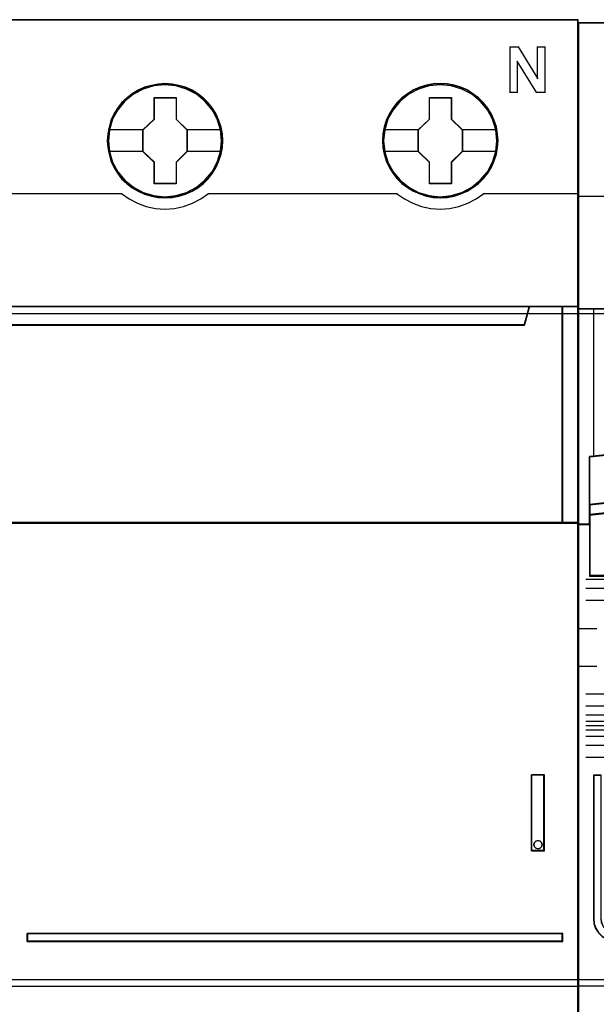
# Model space of a CAD drawing. Header units: millimetres. Extents: x 203 to 3426, y 719 to 2381.
# Tile 129 of 185: x 3373.12 to 3377.03, y 2259.48 to 2266.15. Entities that reach past the tile are written whole.
import ezdxf

# ---------------------------------------------------------------- set-up
doc = ezdxf.new("R2010")
doc.units = ezdxf.units.MM
doc.layers.add('45', color=7, linetype='Continuous')
doc.layers.add('E_Legrand_obudowy', color=7, linetype='Continuous')

# ---------------------------------------------------------------- blocks, each defined once
blk = doc.blocks.new('XL3 160 wnękowa 6x24M')
at = {"layer": 'E_Legrand_obudowy'}
blk.add_lwpolyline([(-215.641, -623.885), (215.545, -623.885), (215.545, -668.998), (-215.641, -668.998), (-215.641, -623.885)], dxfattribs=at)
blk = doc.blocks.new('P304 TX3')
at = {"layer": '45', "color": 139}
for points in [[(72.05327, 41.032708), (-0.0215, 41.032708), (-0.0215, -41.032709), (72.05327, -41.032709), (72.05327, 41.032708)], [(72.05327, 41.032708), (-0.0215, 41.032708), (-0.0215, -41.032709), (72.05327, -41.032709), (72.05327, 41.032708)], [(72.03177, 41.011153), (0, 41.011153), (0, -41.011153), (72.03177, -41.011153), (72.03177, 41.011153)], [(48.729481, 33.107466), (48.656651, 33.826716), (48.449366, 34.512769), (48.102023, 35.143496), (47.637031, 35.702297), (47.082402, 36.155978), (46.438136, 36.493472), (45.74345, 36.703714), (45.020752, 36.770106), (44.298054, 36.703714), (43.597765, 36.493472), (42.964704, 36.155978), (42.398871, 35.702297), (41.933879, 35.143496), (41.592138, 34.512769), (41.384852, 33.826716), (41.312022, 33.107466), (41.384852, 32.393749), (41.592138, 31.707696), (41.933879, 31.076969), (42.398871, 30.5237), (42.964704, 30.07002), (43.597765, 29.732526), (44.298054, 29.516751), (45.020752, 29.444826), (45.74345, 29.516751), (46.438136, 29.732526), (47.082402, 30.07002), (47.637031, 30.5237), (48.102023, 31.076969), (48.449366, 31.707696), (48.656651, 32.393749), (48.729481, 33.107466)], [(48.724106, 33.112855), (48.651272, 33.832104), (48.443974, 34.512625), (48.102212, 35.148885), (47.642794, 35.702153), (47.076926, 36.155834), (46.438223, 36.493328), (45.737892, 36.709103), (45.015149, 36.775495), (44.292407, 36.709103), (43.60328, 36.493328), (42.958975, 36.155834), (42.39871, 35.702153), (41.939292, 35.148885), (41.59753, 34.512625), (41.384629, 33.832104), (41.317397, 33.112855), (41.384629, 32.399138), (41.59753, 31.707552), (41.939292, 31.082358), (42.39871, 30.523556), (42.958975, 30.069876), (43.60328, 29.732382), (44.292407, 29.52214), (45.015149, 29.450215), (45.737892, 29.52214), (46.438223, 29.732382), (47.076926, 30.069876), (47.642794, 30.523556), (48.102212, 31.082358), (48.443974, 31.707552), (48.651272, 32.399138), (48.724106, 33.112855)], [(66.735632, 33.112855), (66.6628, 33.832104), (66.455508, 34.512625), (66.113757, 35.148885), (65.654353, 35.702153), (65.088502, 36.155834), (64.444217, 36.493328), (63.749509, 36.709103), (63.026789, 36.775495), (62.304069, 36.709103), (61.614963, 36.493328), (60.970678, 36.155834), (60.41043, 35.702153), (59.951026, 35.148885), (59.603672, 34.512625), (59.390778, 33.832104), (59.323548, 33.112855), (59.390778, 32.399138), (59.603672, 31.707552), (59.951026, 31.082358), (60.41043, 30.523556), (60.970678, 30.069876), (61.614963, 29.732382), (62.304069, 29.52214), (63.026789, 29.450215), (63.749509, 29.52214), (64.444217, 29.732382), (65.088502, 30.069876), (65.654353, 30.523556), (66.113757, 31.082358), (66.455508, 31.707552), (66.6628, 32.399138), (66.735632, 33.112855)], [(66.735632, 33.107466), (66.6628, 33.826716), (66.455508, 34.512769), (66.113757, 35.143496), (65.648751, 35.702297), (65.094105, 36.155978), (64.449819, 36.493472), (63.749509, 36.703714), (63.032391, 36.770106), (62.309671, 36.703714), (61.609361, 36.493472), (60.97628, 36.155978), (60.41043, 35.702297), (59.945424, 35.143496), (59.603672, 34.512769), (59.39638, 33.826716), (59.323548, 33.107466), (59.39638, 32.393749), (59.603672, 31.707696), (59.945424, 31.076969), (60.41043, 30.5237), (60.97628, 30.07002), (61.609361, 29.732526), (62.309671, 29.516751), (63.032391, 29.444826), (63.749509, 29.516751), (64.449819, 29.732526), (65.094105, 30.07002), (65.648751, 30.5237), (66.113757, 31.076969), (66.455508, 31.707696), (66.6628, 32.393749), (66.735632, 33.107466)], [(69.697241, -12.949472), (69.660884, -12.817744), (69.563934, -12.715954), (69.430626, -12.680029), (69.2852, -12.715954), (69.194309, -12.817744), (69.157952, -12.949472), (69.194309, -13.087188), (69.2852, -13.177003), (69.430626, -13.218916), (69.563934, -13.177003), (69.660884, -13.087188), (69.697241, -12.949472)]]:
    blk.add_lwpolyline(points, close=True, dxfattribs=at)
for points in [[(67.575919, 39.250786), (68.170749, 39.250786)], [(67.575919, 39.250786), (67.575919, 36.236607)], [(68.12775, 39.250786), (69.419534, 37.165291)], [(69.374743, 39.250786), (69.914031, 39.250786)], [(69.374743, 39.250786), (69.374743, 37.165291)], [(69.871032, 39.250786), (69.871032, 36.236607)], [(68.072208, 38.325696), (68.072208, 36.236607)], [(69.351451, 36.236607), (68.072208, 38.325696)], [(67.575919, 36.279718), (68.115208, 36.279718)], [(69.308451, 36.279718), (69.914031, 36.279718)], [(29.818544, 29.669362), (42.215017, 29.669362)], [(42.170226, 29.669362), (42.675399, 29.312978), (43.219863, 29.025571), (43.798006, 28.807142), (44.404214, 28.680683), (45.016035, 28.634698), (45.633469, 28.680683), (46.234063, 28.807142), (46.823432, 29.025571), (47.367896, 29.312978), (47.873069, 29.669362)], [(47.828278, 29.669362), (60.224751, 29.669362)], [(60.17996, 29.669362), (60.685154, 29.312978), (61.229641, 29.025571), (61.807808, 28.807142), (62.414041, 28.680683), (63.025888, 28.634698), (63.643347, 28.680683), (64.243967, 28.807142), (64.827747, 29.025571), (65.377848, 29.312978), (65.877429, 29.669362)], [(65.832637, 29.669362), (72.05327, 29.669362)], [(-0.0215, 22.261452), (72.05327, 22.261452)], [(68.878454, 22.261452), (68.511164, 21.034584)], [(71.012317, 8.08152), (71.012317, 22.261452)], [(3.475814, 21.077695), (68.555956, 21.077695)], [(72.05327, 8.126427), (17.23753, 8.126427)], [(69.012828, -13.36262), (69.012828, -8.379704)], [(69.012828, -8.379704), (69.853115, -8.379704)], [(69.810115, -13.36262), (69.810115, -8.379704)], [(69.012828, -13.319509), (69.853115, -13.319509)], [(35.994385, -19.29757), (35.994385, -18.764071)], [(35.994385, -18.764071), (71.057108, -18.764071)], [(35.994385, -19.252663), (71.057108, -19.252663)], [(71.012317, -19.29757), (71.012317, -18.764071)], [(-0.0215, -22.218342), (72.05327, -22.218342)]]:
    blk.add_lwpolyline(points, dxfattribs=at)
at = {"layer": '45', "color": 7}
for points in [[(48.802939, 33.107394), (48.780532, 33.555525), (48.707707, 34.009188), (48.550853, 34.435188), (48.371592, 34.850124), (48.136312, 35.242929), (47.856216, 35.585943), (47.531305, 35.906826), (47.167181, 36.18345), (46.791852, 36.426879), (46.366107, 36.60945), (45.93476, 36.736697), (45.481005, 36.819685), (45.02725, 36.847347), (44.573495, 36.819685), (44.130943, 36.736697), (43.68279, 36.60945), (43.268249, 36.426879), (42.881717, 36.18345), (42.523194, 35.906826), (42.187079, 35.585943), (41.923789, 35.242929), (41.677305, 34.850124), (41.481238, 34.435188), (41.363598, 34.009188), (41.273967, 33.555525), (41.240356, 33.107394), (41.273967, 32.659264), (41.363598, 32.222198), (41.481238, 31.796198), (41.677305, 31.381262), (41.923789, 30.988457), (42.187079, 30.628846), (42.523194, 30.313495), (42.881717, 30.036871), (43.268249, 29.804507), (43.68279, 29.621935), (44.130943, 29.483623), (44.573495, 29.395104), (45.02725, 29.372974), (45.481005, 29.395104), (45.93476, 29.483623), (46.366107, 29.621935), (46.791852, 29.804507), (47.167181, 30.036871), (47.531305, 30.313495), (47.856216, 30.628846), (48.136312, 30.988457), (48.371592, 31.381262), (48.550853, 31.796198), (48.707707, 32.222198), (48.780532, 32.659264), (48.802939, 33.107394)], [(48.802939, 33.107394), (48.780532, 33.555525), (48.707707, 34.009188), (48.550853, 34.435188), (48.371592, 34.850124), (48.136312, 35.242929), (47.856216, 35.585943), (47.531305, 35.906826), (47.167181, 36.18345), (46.791852, 36.426879), (46.366107, 36.60945), (45.93476, 36.736697), (45.481005, 36.819685), (45.02725, 36.847347), (44.573495, 36.819685), (44.130943, 36.736697), (43.68279, 36.60945), (43.268249, 36.426879), (42.881717, 36.18345), (42.523194, 35.906826), (42.187079, 35.585943), (41.923789, 35.242929), (41.677305, 34.850124), (41.481238, 34.435188), (41.363598, 34.009188), (41.273967, 33.555525), (41.240356, 33.107394), (41.273967, 32.659264), (41.363598, 32.222198), (41.481238, 31.796198), (41.677305, 31.381262), (41.923789, 30.988457), (42.187079, 30.628846), (42.523194, 30.313495), (42.881717, 30.036871), (43.268249, 29.804507), (43.68279, 29.621935), (44.130943, 29.483623), (44.573495, 29.395104), (45.02725, 29.372974), (45.481005, 29.395104), (45.93476, 29.483623), (46.366107, 29.621935), (46.791852, 29.804507), (47.167181, 30.036871), (47.531305, 30.313495), (47.856216, 30.628846), (48.136312, 30.988457), (48.371592, 31.381262), (48.550853, 31.796198), (48.707707, 32.222198), (48.780532, 32.659264), (48.802939, 33.107394)], [(48.781439, 33.106511), (48.759159, 33.552165), (48.686748, 34.00332), (48.530787, 34.426966), (48.352545, 34.839608), (48.118602, 35.230242), (47.840099, 35.57136), (47.517035, 35.890469), (47.154981, 36.165564), (46.781787, 36.407647), (46.358463, 36.58921), (45.929568, 36.715753), (45.478393, 36.798282), (45.027218, 36.825791), (44.576043, 36.798282), (44.136008, 36.715753), (43.690403, 36.58921), (43.278218, 36.407647), (42.893884, 36.165564), (42.5374, 35.890469), (42.203196, 35.57136), (41.941403, 35.230242), (41.696321, 34.839608), (41.501369, 34.426966), (41.384397, 34.00332), (41.295276, 33.552165), (41.261856, 33.106511), (41.295276, 32.660858), (41.384397, 32.226208), (41.501369, 31.802563), (41.696321, 31.389921), (41.941403, 30.999286), (42.203196, 30.641663), (42.5374, 30.328055), (42.893884, 30.05296), (43.278218, 29.821881), (43.690403, 29.640318), (44.136008, 29.502771), (44.576043, 29.414741), (45.027218, 29.392733), (45.478393, 29.414741), (45.929568, 29.502771), (46.358463, 29.640318), (46.781787, 29.821881), (47.154981, 30.05296), (47.517035, 30.328055), (47.840099, 30.641663), (48.118602, 30.999286), (48.352545, 31.389921), (48.530787, 31.802563), (48.686748, 32.226208), (48.759159, 32.660858), (48.781439, 33.106511)], [(66.812674, 33.112783), (66.784664, 33.560913), (66.717441, 34.014576), (66.560587, 34.440577), (66.381326, 34.855513), (66.146046, 35.248318), (65.86595, 35.591332), (65.535437, 35.912215), (65.171313, 36.188839), (64.801587, 36.432268), (64.370239, 36.614839), (63.944494, 36.742086), (63.485137, 36.825073), (63.031382, 36.852736), (62.577627, 36.825073), (62.135076, 36.742086), (61.686923, 36.614839), (61.277983, 36.432268), (60.885849, 36.188839), (60.527326, 35.912215), (60.196814, 35.591332), (59.933524, 35.248318), (59.687039, 34.855513), (59.490972, 34.440577), (59.36773, 34.014576), (59.2781, 33.560913), (59.25009, 33.112783), (59.2781, 32.664653), (59.36773, 32.227587), (59.490972, 31.801587), (59.687039, 31.386651), (59.933524, 30.993845), (60.196814, 30.634235), (60.527326, 30.318884), (60.885849, 30.04226), (61.277983, 29.809896), (61.686923, 29.627324), (62.135076, 29.489012), (62.577627, 29.400493), (63.031382, 29.378363), (63.485137, 29.400493), (63.944494, 29.489012), (64.370239, 29.627324), (64.801587, 29.809896), (65.171313, 30.04226), (65.535437, 30.318884), (65.86595, 30.634235), (66.146046, 30.993845), (66.381326, 31.386651), (66.560587, 31.801587), (66.717441, 32.227587), (66.784664, 32.664653), (66.812674, 33.112783)], [(66.812674, 33.112783), (66.784664, 33.560913), (66.717441, 34.014576), (66.560587, 34.440577), (66.381326, 34.855513), (66.146046, 35.248318), (65.86595, 35.591332), (65.535437, 35.912215), (65.171313, 36.188839), (64.801587, 36.432268), (64.370239, 36.614839), (63.944494, 36.742086), (63.485137, 36.825073), (63.031382, 36.852736), (62.577627, 36.825073), (62.135076, 36.742086), (61.686923, 36.614839), (61.277983, 36.432268), (60.885849, 36.188839), (60.527326, 35.912215), (60.196814, 35.591332), (59.933524, 35.248318), (59.687039, 34.855513), (59.490972, 34.440577), (59.36773, 34.014576), (59.2781, 33.560913), (59.25009, 33.112783), (59.2781, 32.664653), (59.36773, 32.227587), (59.490972, 31.801587), (59.687039, 31.386651), (59.933524, 30.993845), (60.196814, 30.634235), (60.527326, 30.318884), (60.885849, 30.04226), (61.277983, 29.809896), (61.686923, 29.627324), (62.135076, 29.489012), (62.577627, 29.400493), (63.031382, 29.378363), (63.485137, 29.400493), (63.944494, 29.489012), (64.370239, 29.627324), (64.801587, 29.809896), (65.171313, 30.04226), (65.535437, 30.318884), (65.86595, 30.634235), (66.146046, 30.993845), (66.381326, 31.386651), (66.560587, 31.801587), (66.717441, 32.227587), (66.784664, 32.664653), (66.812674, 33.112783)], [(66.791174, 33.112799), (66.763323, 33.558345), (66.696483, 34.009391), (66.540521, 34.432934), (66.362279, 34.845477), (66.128336, 35.236017), (65.849833, 35.577052), (65.5212, 35.896084), (65.159145, 36.171113), (64.791521, 36.413137), (64.362627, 36.594656), (63.939302, 36.721169), (63.482557, 36.803677), (63.031382, 36.83118), (62.580207, 36.803677), (62.140172, 36.721169), (61.694567, 36.594656), (61.287952, 36.413137), (60.898048, 36.171113), (60.541564, 35.896084), (60.212931, 35.577052), (59.951138, 35.236017), (59.706055, 34.845477), (59.511103, 34.432934), (59.388561, 34.009391), (59.29944, 33.558345), (59.27159, 33.112799), (59.29944, 32.667253), (59.388561, 32.232709), (59.511103, 31.809165), (59.706055, 31.396623), (59.951138, 31.006083), (60.212931, 30.648546), (60.541564, 30.335014), (60.898048, 30.059986), (61.287952, 29.828962), (61.694567, 29.647444), (62.140172, 29.50993), (62.580207, 29.421921), (63.031382, 29.399918), (63.482557, 29.421921), (63.939302, 29.50993), (64.362627, 29.647444), (64.791521, 29.828962), (65.159145, 30.059986), (65.5212, 30.335014), (65.849833, 30.648546), (66.128336, 31.006083), (66.362279, 31.396623), (66.540521, 31.809165), (66.696483, 32.232709), (66.763323, 32.667253), (66.791174, 33.112799)], [(44.313607, 35.945608), (45.755611, 35.945608), (45.755611, 34.526421), (46.473786, 33.827915), (46.473786, 32.403184), (45.755611, 31.688047), (45.755611, 30.285491), (44.313607, 30.285491), (44.313607, 31.688047), (43.578468, 32.403184), (43.578468, 33.827915), (44.313607, 34.526421), (44.313607, 35.945608)], [(44.313607, 35.945608), (45.755611, 35.945608), (45.755611, 35.945608), (45.755611, 34.526421), (45.755611, 34.526421), (46.473786, 33.827915), (46.473786, 33.827915), (46.473786, 32.403184), (46.473786, 32.403184), (45.755611, 31.688047), (45.755611, 31.688047), (45.755611, 30.285491), (45.755611, 30.285491), (44.313607, 30.285491), (44.313607, 30.285491), (44.313607, 31.688047), (44.313607, 31.688047), (43.578468, 32.403184), (43.578468, 32.403184), (43.578468, 33.827915), (43.578468, 33.827915), (44.313607, 34.526421), (44.313607, 34.526421), (44.313607, 35.945608), (44.313607, 35.945608)], [(44.324644, 35.924053), (45.746124, 35.924053), (45.746124, 34.515675), (46.454077, 33.822489), (46.454077, 32.40861), (45.746124, 31.698919), (45.746124, 30.307046), (44.324644, 30.307046), (44.324644, 31.698919), (43.599968, 32.40861), (43.599968, 33.822489), (44.324644, 34.515675), (44.324644, 35.924053)], [(62.32408, 35.950997), (63.761318, 35.950997), (63.761318, 34.53181), (64.479936, 33.833304), (64.479936, 32.408573), (63.761318, 31.693435), (63.761318, 30.290879), (62.32408, 30.290879), (62.32408, 31.693435), (61.582827, 32.408573), (61.582827, 33.833304), (62.32408, 34.53181), (62.32408, 35.950997)], [(62.32408, 35.950997), (63.761318, 35.950997), (63.761318, 35.950997), (63.761318, 34.53181), (63.761318, 34.53181), (64.479936, 33.833304), (64.479936, 33.833304), (64.479936, 32.408573), (64.479936, 32.408573), (63.761318, 31.693435), (63.761318, 31.693435), (63.761318, 30.290879), (63.761318, 30.290879), (62.32408, 30.290879), (62.32408, 30.290879), (62.32408, 31.693435), (62.32408, 31.693435), (61.582827, 32.408573), (61.582827, 32.408573), (61.582827, 33.833304), (61.582827, 33.833304), (62.32408, 34.53181), (62.32408, 34.53181), (62.32408, 35.950997), (62.32408, 35.950997)], [(62.334578, 35.929441), (63.750484, 35.929441), (63.750484, 34.521064), (64.458436, 33.827878), (64.458436, 32.413999), (63.750484, 31.704308), (63.750484, 30.312435), (62.334578, 30.312435), (62.334578, 31.704308), (61.604327, 32.413999), (61.604327, 33.827878), (62.334578, 34.521064), (62.334578, 35.929441)], [(68.555008, 21.075193), (3.478097, 21.075193), (3.154886, 22.261452), (-0.0215, 22.261452), (-0.0215, 8.08152), (0.725229, 8.08152), (0.725229, 8.710513), (0.725229, 9.383646), (0.725229, 12.528611), (3.082442, 12.765863), (5.439655, 12.931388), (7.802441, 13.01415), (10.170799, 13.01415), (12.533585, 12.931388), (14.890798, 12.765863), (17.248011, 12.528611), (17.248011, 9.383646), (17.248011, 8.710513), (17.248011, 8.08152), (17.99474, 8.08152), (71.057108, 8.08152), (71.057108, 22.261452), (68.878219, 22.261452), (68.555008, 21.075193)], [(3.476536, 21.034584), (68.555234, 21.034584), (68.878454, 22.261452), (3.153316, 22.261452), (3.476536, 21.034584)], [(71.012317, 22.261452), (71.012317, 8.08152), (72.05327, 8.08152), (72.05327, 22.261452), (71.012317, 22.261452)], [(69.012828, -13.36262), (69.853115, -13.36262), (69.853115, -8.379704), (69.012828, -8.379704), (69.012828, -13.36262)], [(69.194309, -12.817744), (69.2852, -12.715954), (69.430626, -12.680029), (69.563934, -12.715954), (69.660884, -12.817744), (69.697241, -12.949472), (69.660884, -13.087188), (69.563934, -13.177003), (69.430626, -13.218916), (69.2852, -13.177003), (69.194309, -13.087188), (69.157952, -12.949472), (69.194309, -12.817744)], [(35.994385, -18.764071), (35.994385, -19.29757), (71.057108, -19.29757), (71.057108, -18.764071), (35.994385, -18.764071)]]:
    blk.add_lwpolyline(points, close=True, dxfattribs=at)
for points in [[(41.312022, 33.843946), (43.62326, 33.843946)], [(46.430786, 33.843946), (48.729481, 33.843946)], [(59.323548, 33.849335), (61.627619, 33.849335)], [(64.435145, 33.849335), (66.741007, 33.849335)], [(41.312022, 32.430264), (43.62326, 32.430264)], [(46.430786, 32.430264), (48.729481, 32.430264)], [(59.323548, 32.435653), (61.627619, 32.435653)], [(64.435145, 32.435653), (66.741007, 32.435653)]]:
    blk.add_lwpolyline(points, dxfattribs=at)
at = {"layer": '45', "color": 140}
for points in [[(68.555008, 21.075193), (3.478097, 21.075193), (3.154886, 22.261452), (-0.0215, 22.261452), (-0.0215, 8.08152), (0.725229, 8.08152), (0.725229, 8.710513), (0.725229, 9.383646), (0.725229, 12.528611), (3.082442, 12.765863), (5.439655, 12.931388), (7.802441, 13.01415), (10.170799, 13.01415), (12.533585, 12.931388), (14.890798, 12.765863), (17.248011, 12.528611), (17.248011, 9.383646), (17.248011, 8.710513), (17.248011, 8.08152), (17.99474, 8.08152), (71.057108, 8.08152), (71.057108, 22.261452), (68.878219, 22.261452), (68.555008, 21.075193)], [(68.535021, 21.057244), (3.49748, 21.057244), (3.174464, 22.239897), (0, 22.239897), (0, 8.103075), (0.746277, 8.103075), (0.746277, 8.730156), (0.746277, 9.401242), (0.746277, 12.536646), (3.102064, 12.773177), (5.457851, 12.938198), (7.819208, 13.020709), (10.186133, 13.020709), (12.547489, 12.938198), (14.903276, 12.773177), (17.259063, 12.536646), (17.259063, 9.401242), (17.259063, 8.730156), (17.259063, 8.103075), (18.005341, 8.103075), (71.035609, 8.103075), (71.035609, 22.239897), (68.858037, 22.239897), (68.535021, 21.057244)], [(3.497824, 21.05614), (68.533945, 21.05614), (68.856954, 22.239897), (3.174816, 22.239897), (3.497824, 21.05614)], [(71.012317, 22.261452), (71.012317, 8.08152), (72.05327, 8.08152), (72.05327, 22.261452), (71.012317, 22.261452)]]:
    blk.add_lwpolyline(points, close=True, dxfattribs=at)
at = {"layer": '45', "color": 59}
for points in [[(3.476536, 21.034584), (68.555234, 21.034584), (68.878454, 22.261452), (3.153316, 22.261452), (3.476536, 21.034584)], [(71.033817, 22.239897), (71.033817, 8.103075), (72.03177, 8.103075), (72.03177, 22.239897), (71.033817, 22.239897)], [(69.012828, -13.36262), (69.853115, -13.36262), (69.853115, -8.379704), (69.012828, -8.379704), (69.012828, -13.36262)], [(69.194309, -12.817744), (69.2852, -12.715954), (69.430626, -12.680029), (69.563934, -12.715954), (69.660884, -12.817744), (69.697241, -12.949472), (69.660884, -13.087188), (69.563934, -13.177003), (69.430626, -13.218916), (69.2852, -13.177003), (69.194309, -13.087188), (69.157952, -12.949472), (69.194309, -12.817744)]]:
    blk.add_lwpolyline(points, close=True, dxfattribs=at)
at = {"layer": '45', "color": 1}
for points in [[(35.994385, -18.764071), (35.994385, -19.29757), (71.057108, -19.29757), (71.057108, -18.764071), (35.994385, -18.764071)], [(36.015885, -18.78383), (36.015885, -19.276015), (71.035609, -19.276015), (71.035609, -18.78383), (36.015885, -18.78383)]]:
    blk.add_lwpolyline(points, close=True, dxfattribs=at)
blk = doc.blocks.new('S301 TX3')
at = {"layer": '45', "color": 7}
for points in [[(17.986, 40.875), (0, 40.875), (0, -40.875), (17.986, -40.875), (17.986, 40.875)], [(12.532, 9.752), (14.887, 9.591), (17.241, 9.348), (17.241, 12.508), (14.887, 12.741), (12.532, 12.907), (10.172, 12.995), (7.812, 12.995), (5.452, 12.907), (3.087, 12.741), (0.744, 12.508), (0.744, 9.348), (3.087, 9.591), (5.452, 9.752), (7.812, 9.835), (10.172, 9.835), (12.532, 9.752)], [(14.887, 9.618), (12.532, 9.782), (10.172, 9.867), (7.812, 9.867), (5.452, 9.782), (3.087, 9.618), (0.744, 9.368), (0.744, 8.678), (3.087, 8.927), (5.452, 9.091), (7.812, 9.176), (10.172, 9.176), (12.532, 9.091), (14.887, 8.927), (17.241, 8.678), (17.241, 9.368), (14.887, 9.618)], [(12.532, 9.116), (10.172, 9.199), (7.812, 9.199), (5.452, 9.116), (3.087, 8.956), (0.744, 8.712), (0.744, 8.077), (0.744, 4.686), (4.495, 4.686), (13.49, 4.686), (17.241, 4.686), (17.241, 8.077), (17.241, 8.712), (14.887, 8.956), (12.532, 9.116)], [(2.926, -19.218), (2.926, -18.729), (2.524, -18.729), (2.252, -18.69), (2.014, -18.586), (1.804, -18.437), (1.64, -18.234), (1.532, -17.992), (1.504, -17.728), (1.504, -8.349), (1, -8.349), (1, -17.728), (1.034, -18.063), (1.141, -18.382), (1.323, -18.663), (1.572, -18.894), (1.861, -19.069), (2.178, -19.179), (2.524, -19.218), (2.926, -19.218)]]:
    blk.add_lwpolyline(points, close=True, dxfattribs=at)
at = {"layer": '45', "color": 139}
for points in [[(17.986, 40.875), (0, 40.875), (0, -40.875), (17.986, -40.875), (17.986, 40.875)], [(12.525, 9.098), (10.17, 9.181), (7.815, 9.181), (5.46, 9.098), (3.1, 8.94), (0.761, 8.698), (0.761, 8.068), (0.761, 4.703), (4.505, 4.703), (13.48, 4.703), (17.223, 4.703), (17.223, 8.068), (17.223, 8.698), (14.874, 8.94), (12.525, 9.098)]]:
    blk.add_lwpolyline(points, close=True, dxfattribs=at)
at = {"layer": '45', "color": 59}
for points in [[(17.967, 40.857), (0.018, 40.857), (0.018, -40.855), (17.967, -40.855), (17.967, 40.857)], [(12.532, 9.752), (14.887, 9.591), (17.241, 9.348), (17.241, 12.508), (14.887, 12.741), (12.532, 12.907), (10.172, 12.995), (7.812, 12.995), (5.452, 12.907), (3.087, 12.741), (0.744, 12.508), (0.744, 9.348), (3.087, 9.591), (5.452, 9.752), (7.812, 9.835), (10.172, 9.835), (12.532, 9.752)], [(14.887, 9.618), (12.532, 9.782), (10.172, 9.867), (7.812, 9.867), (5.452, 9.782), (3.087, 9.618), (0.744, 9.368), (0.744, 8.678), (3.087, 8.927), (5.452, 9.091), (7.812, 9.176), (10.172, 9.176), (12.532, 9.091), (14.887, 8.927), (17.241, 8.678), (17.241, 9.368), (14.887, 9.618)], [(14.874, 9.608), (12.525, 9.766), (10.17, 9.849), (7.815, 9.849), (5.46, 9.766), (3.1, 9.608), (0.761, 9.366), (0.761, 8.698), (3.1, 8.939), (5.46, 9.098), (7.815, 9.18), (10.17, 9.18), (12.525, 9.098), (14.874, 8.939), (17.223, 8.698), (17.223, 9.366), (14.874, 9.608)], [(12.532, 9.116), (10.172, 9.199), (7.812, 9.199), (5.452, 9.116), (3.087, 8.956), (0.744, 8.712), (0.744, 8.077), (0.744, 4.686), (4.495, 4.686), (13.49, 4.686), (17.241, 4.686), (17.241, 8.077), (17.241, 8.712), (14.887, 8.956), (12.532, 9.116)]]:
    blk.add_lwpolyline(points, close=True, dxfattribs=at)
at = {"layer": '45', "color": 139}
for points in [[(0, 29.552), (6.185, 29.552)], [(0, 22.167), (17.986, 22.167)], [(17.241, 12.476), (14.887, 12.724), (12.532, 12.901), (10.172, 12.995), (7.812, 12.995), (5.452, 12.901), (3.087, 12.724), (0.744, 12.476)], [(0.744, 12.514), (0.744, 4.686)], [(17.241, 9.348), (14.887, 9.607), (12.532, 9.778), (10.172, 9.867), (7.812, 9.867), (5.452, 9.778), (3.087, 9.607), (0.744, 9.348)], [(17.241, 8.678), (14.887, 8.938), (12.532, 9.11), (10.172, 9.199), (7.812, 9.199), (5.452, 9.11), (3.087, 8.938), (0.744, 8.678)], [(0.783, 8.087), (0, 8.087)], [(17.241, 4.723), (0.744, 4.723)], [(4.026, 4.459), (0.5, 4.459)], [(4.026, 3.874), (0.5, 3.874)], [(4.026, 3.091), (0.5, 3.091)], [(0, 1.25), (1.233, 1.25)], [(0, -1.216), (1.233, -1.216)], [(4.026, -3.051), (0.5, -3.051)], [(4.026, -3.84), (0.5, -3.84)], [(4.026, -4.427), (0.5, -4.427)], [(4.026, -4.826), (0.5, -4.826)], [(4.026, -5.122), (0.5, -5.122)], [(4.026, -5.407), (0.5, -5.407)], [(4.026, -5.806), (0.5, -5.806)], [(4.026, -6.399), (0.5, -6.399)], [(4.026, -7.182), (0.5, -7.182)], [(1, -8.349), (1, -17.733)], [(1, -8.349), (1.532, -8.349)], [(1, -17.695), (1.034, -18.038), (1.142, -18.364), (1.324, -18.65), (1.575, -18.886), (1.865, -19.066), (2.184, -19.179), (2.532, -19.218)], [(0, -22.133), (17.986, -22.133)]]:
    blk.add_lwpolyline(points, dxfattribs=at)
at = {"layer": '45', "color": 7}
blk.add_lwpolyline([(3.178, 22.167), (1.002, 22.167), (0, 22.167), (0, 8.049), (0.746, 8.049), (0.746, 8.681), (0.746, 9.351), (0.746, 12.488), (3.089, 12.718)], dxfattribs=at)
at = {"layer": '45', "color": 140}
for points in [[(3.178, 22.167), (1.002, 22.167), (0, 22.167), (0, 8.049), (0.746, 8.049), (0.746, 8.681), (0.746, 9.351), (0.746, 12.488), (3.089, 12.718)], [(1, 22.167), (1, 12.503)]]:
    blk.add_lwpolyline(points, dxfattribs=at)
at = {"layer": '45', "color": 59}
blk.add_lwpolyline([(3.189, 22.149), (1.018, 22.149), (0.018, 22.149), (0.018, 8.067), (0.762, 8.067), (0.762, 8.697), (0.762, 9.366), (0.762, 12.494), (3.1, 12.725)], dxfattribs=at)
at = {"layer": '45', "color": 1}
for points in [[(2.926, -19.218), (2.926, -18.729), (2.524, -18.729), (2.252, -18.69), (2.014, -18.586), (1.804, -18.437), (1.64, -18.234), (1.532, -17.992), (1.504, -17.728), (1.504, -8.349), (1, -8.349), (1, -17.728), (1.034, -18.063), (1.141, -18.382), (1.323, -18.663), (1.572, -18.894), (1.861, -19.069), (2.178, -19.179), (2.524, -19.218), (2.926, -19.218)], [(2.908, -19.2), (2.908, -18.712), (2.513, -18.712), (2.246, -18.674), (2.013, -18.57), (1.807, -18.422), (1.646, -18.219), (1.54, -17.978), (1.512, -17.715), (1.512, -8.367), (1.018, -8.367), (1.018, -17.715), (1.051, -18.049), (1.157, -18.367), (1.335, -18.647), (1.579, -18.877), (1.863, -19.052), (2.174, -19.162), (2.513, -19.2), (2.908, -19.2)]]:
    blk.add_lwpolyline(points, close=True, dxfattribs=at)
blk = doc.blocks.new('G$C3556625F')
at = {"xscale": 0.103478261, "yscale": 0.103478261, "zscale": 0.103478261}
for name, p in [('P304 TX3', (-71.5739, 54.7583)), ('S301 TX3', (-64.1179, 54.7523))]:
    blk.add_blockref(name, p, dxfattribs=at)
at = {"layer": 'E_Legrand_obudowy', "color": 67, "true_color": 0x727430, "xscale": 0.1, "yscale": 0.1, "zscale": 0.1}
blk.add_blockref('XL3 160 wnękowa 6x24M', (-68.6374, 119.4025), dxfattribs=at)

msp = doc.modelspace()

# ---------------------------------------------------------------- block references
msp.add_blockref('G$C3556625F', (3441.0223, 2207.1429))

doc.saveas('drawing.dxf')
